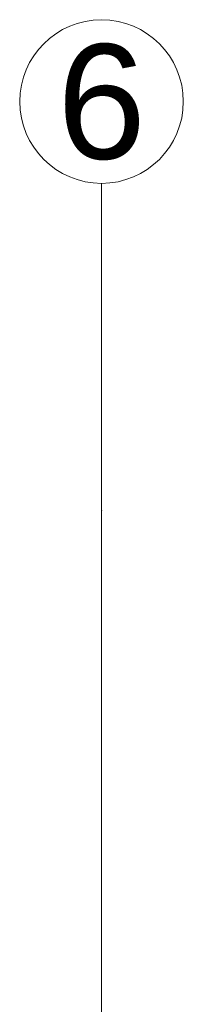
# Model space of a CAD drawing. Header units: millimetres. Extents: x -573548 to 674770, y -210017 to -47794.
# Tile 201 of 234: x 113142 to 113642, y -92048 to -89040. Entities that reach past the tile are written whole.
import ezdxf
from ezdxf.enums import TextEntityAlignment as Align

# ---------------------------------------------------------------- set-up
doc = ezdxf.new("R2010")
doc.units = ezdxf.units.MM
doc.layers.add('A.02 RZUT PIWNICY_is$0$Structural - Grid', color=8, linetype='Continuous', lineweight=9)
doc.layers.add('A.02 RZUT PIWNICY_is$0$Structural - Grid_Nr_pióra__17', color=8, linetype='Continuous', lineweight=9)
doc.styles.add('A.02 RZUT PIWNICY_is$0$STYL_AUTOMATYCZNY_1', font='arial.ttf')

# ---------------------------------------------------------------- blocks, each defined once
blk = doc.blocks.new('A.02 RZUT PIWNICY_is$0$Standardowy znacznik osi')
at = {"layer": 'A.02 RZUT PIWNICY_is$0$Structural - Grid_Nr_pióra__17'}
for p, q in [((1000, 0), (17855.4, 0)), ((17855.4, 0), (18855.4, 0))]:
    blk.add_line(p, q, dxfattribs=at)
blk.add_circle((19105.4, 0), 250, dxfattribs=at)
blk.add_point((17855.4, 0), dxfattribs=at)
blk.add_point((17855.4, 0), dxfattribs=at)
at = {"layer": 'A.02 RZUT PIWNICY_is$0$Structural - Grid_Nr_pióra__17', "style": 'A.02 RZUT PIWNICY_is$0$STYL_AUTOMATYCZNY_1'}
for tag, p in [('AC_MarkerText_1_0', (5, -80)), ('AC_MarkerText_1_1', (19360.4, -80))]:
    blk.add_attdef(tag, text='', height=350, rotation=270, dxfattribs=at).set_placement(p, align=Align.TOP_CENTER)
blk = doc.blocks.new('A.02 RZUT PIWNICY_is')
at = {"layer": 'A.02 RZUT PIWNICY_is$0$Structural - Grid'}
ref = blk.add_blockref('A.02 RZUT PIWNICY_is$0$Standardowy znacznik osi', (113962.3, -108395.1), dxfattribs=dict(at, zscale=1000, rotation=90))
ref.add_attrib('AC_MarkerText_1_1', '6', dxfattribs={"layer": 'A.02 RZUT PIWNICY_is$0$Structural - Grid_Nr_pióra__17', "color": 20, "lineweight": 15, "true_color": 0xf73328, "height": 350, "rotation": 360, "style": 'A.02 RZUT PIWNICY_is$0$STYL_AUTOMATYCZNY_1'}).set_placement((113962.3, -89114.7), align=Align.TOP_CENTER)

msp = doc.modelspace()

# ---------------------------------------------------------------- block references
at = {"ltscale": 10}
msp.add_blockref('A.02 RZUT PIWNICY_is', (-570.2, 0), dxfattribs=at)

doc.saveas('drawing.dxf')
